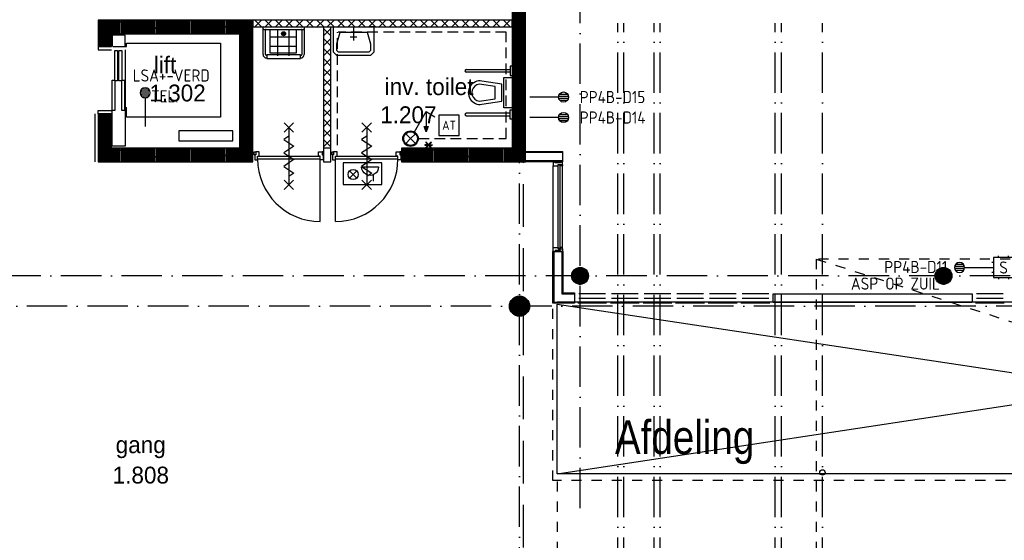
# Model space of a CAD drawing. Header units: millimetres. Extents: x 84333 to 240712, y -2244 to 84291.
# Tile 32 of 74: x 132493 to 147121, y 38100 to 45829. Entities that reach past the tile are written whole.
import ezdxf
from ezdxf.enums import TextEntityAlignment as Align

# ---------------------------------------------------------------- set-up
doc = ezdxf.new("R2010")
doc.units = ezdxf.units.MM
doc.header["$LTSCALE"] = 100
for name, pattern in [('DASHDOT', [9, 6, -1.5, 0, -1.5]), ('DASHED', [3, 1.5, -1.5]), ('HIDDEN', [9.525, 6.35, -3.175])]:
    doc.linetypes.add(name, pattern=pattern)
doc.layers.get('0').update_dxf_attribs({"linetype": 'CONTINUOUS'})
for name, color, linetype in [('71', 2, 'CONTINUOUS'), ('AFDELING', 4, 'CONTINUOUS'), ('AL$1----_ALGEMEEN', 7, 'CONTINUOUS'), ('AL$7----_STRAMIEN', 1, 'DASHDOT'), ('AL22----_BINNENWAND', 7, 'CONTINUOUS'), ('AL23----_VLOEREN', 4, 'CONTINUOUS'), ('AL28----_KONSTRUKTIE', 3, 'CONTINUOUS'), ('AL31----_BUITENKOZ', 7, 'CONTINUOUS'), ('AL32----_BINNENKOZ', 7, 'CONTINUOUS'), ('AL34----_BALUSTRADES', 4, 'DASHED'), ('AL65----_BEVEILIGING', 7, 'CONTINUOUS'), ('AL66----_TRANSPINST', 7, 'CONTINUOUS'), ('AL74----_INRSANITAIR', 7, 'CONTINUOUS'), ('ALXA1---_RASTER50', 12, 'CONTINUOUS'), ('ALXA7---_KALKZVUIL', 1, 'CONTINUOUS'), ('ALXAA---_GEWBETON', 12, 'CONTINUOUS'), ('ALXAB---_PREFABBETON', 1, 'CONTINUOUS'), ('ALXOU---_GLAS', 7, 'CONTINUOUS'), ('BOUW', 8, 'CONTINUOUS'), ('EB6441--_ATTRIB', 2, 'CONTINUOUS'), ('EB6721--_ATTRIB', 2, 'CONTINUOUS'), ('EL6414--_BELET24V', 3, 'CONTINUOUS'), ('EL6441--_DATACOM', 3, 'CONTINUOUS'), ('EL6721--_GEB-BEH-AUTO', 3, 'CONTINUOUS'), ('LIJN070', 130, 'CONTINUOUS'), ('MAATV-SPARING', 1, 'CONTINUOUS')]:
    doc.layers.add(name, color=color, linetype=linetype)
doc.styles.add('1_8', font='ISO', dxfattribs={"height": 1.8})
doc.styles.add('BURO-025', font='BUROFONT.shx', dxfattribs={"height": 250})
doc.styles.get("Standard").update_dxf_attribs({"font": 'iso.shx'})
doc.styles.add('TECHNIC', font='technic_.ttf')

# ---------------------------------------------------------------- blocks, each defined once
blk = doc.blocks.new('ES4X2')
for p, q in [((-0.45, 1.4), (-0.45, 2.6)), ((-0.15, 1.27), (-0.15, 2.73)), ((0.15, 1.27), (0.15, 2.73)), ((0.45, 1.4), (0.45, 2.6)), ((0, 1.25), (0, -3))]:
    blk.add_line(p, q)
blk.add_circle((0, 2), 0.75)
at = {"style": '1_8', "flags": 8}
for tag, p in [('NUMMER', (1.25, 3.5)), ('CODE', (-1.25, 3.5))]:
    blk.add_attdef(tag, text='', height=1.8, rotation=90, dxfattribs=at).set_placement(p, align=Align.MIDDLE_LEFT)
blk.add_attdef('M_CODE', text='', height=1.8, dxfattribs=at).set_placement((0, 0), align=Align.MIDDLE_CENTER)
blk = doc.blocks.new('ES081001')
for p, q in [((1.06, -1.06), (-1.06, 1.06)), ((-1.06, -1.06), (1.06, 1.06))]:
    blk.add_line(p, q)
blk.add_circle((0, 0), 1.5)
at = {"color": 2, "style": '1_8', "flags": 8}
for tag, p in [('NUMMER', (0, 5.5)), ('CODE', (0, 3))]:
    blk.add_attdef(tag, text='', height=1.8, dxfattribs=at).set_placement(p, align=Align.MIDDLE)
at = {"style": '1_8', "flags": 8}
blk.add_attdef('M_CODE', text='', height=1.8, dxfattribs=at).set_placement((0, 0), align=Align.MIDDLE_CENTER)
blk = doc.blocks.new('ES081010')
at = {"color": 0}
for p, q in [((-1, 0), (-1, -2)), ((1, -2), (1, 0))]:
    blk.add_line(p, q, dxfattribs=at)
blk.add_lwpolyline([(-2.5, 2.25), (2.5, 2.25, -1)], format="xyb", close=True, dxfattribs=at)
at = {"color": 0, "style": '1_8', "flags": 8}
for tag, p in [('NUMMER', (0, 6.75)), ('SCHAK', (0, 4))]:
    blk.add_attdef(tag, text='', height=1.8, dxfattribs=at).set_placement(p, align=Align.MIDDLE)
at = {"style": '1_8'}
for tag, flags, p in [('CODE', 9, (0, 3)), ('M_CODE', 8, (0, 0))]:
    blk.add_attdef(tag, text='', height=1.8, dxfattribs=dict(at, flags=flags)).set_placement(p, align=Align.MIDDLE_CENTER)
blk = doc.blocks.new('ES3S1-T')
at = {"color": 1}
blk.add_line((2.31, 4), (2.31, 1), dxfattribs=at)
at = {"color": 0}
blk.add_lwpolyline([(0.58, 1), (2.31, 4), (3.61, 3.25)], dxfattribs=at)
at = {"color": 1}
blk.add_lwpolyline([(2.01, 1.8), (2.61, 1.8), (2.31, 1)], close=True, dxfattribs=at)
blk.add_lwpolyline([(2.16, 1.8), (2.31, 1), (2.46, 1.8), (2.46, 1.8)], dxfattribs=at)
at = {"color": 0}
blk.add_circle((0, 0), 1.15, dxfattribs=at)
at = {"style": '1_8'}
for tag, flags, p in [('SCHAK', 8, (3, 5.5)), ('KAST', 9, (-3, 0.5)), ('M_CODE', 9, (0, 0)), ('DOEL', 9, (-3, -2)), ('GROEP', 9, (-3, -4.5))]:
    blk.add_attdef(tag, text='', height=1.8, dxfattribs=dict(at, flags=flags)).set_placement(p, align=Align.MIDDLE_CENTER)
blk = doc.blocks.new('ES020102')
at = {"color": 0}
blk.add_lwpolyline([(-4.5, -2), (4.5, -2), (4.5, 2), (-4.5, 2)], close=True, dxfattribs=at)
at = {"style": '1_8'}
for tag, flags, p in [('SCHAK', 8, (3, 5.5)), ('KAST', 9, (-3, 0.5)), ('M_CODE', 9, (0, 0)), ('DOEL', 9, (-3, -2)), ('GROEP', 9, (-3, -4.5))]:
    blk.add_attdef(tag, text='', height=1.8, dxfattribs=dict(at, flags=flags)).set_placement(p, align=Align.MIDDLE_CENTER)
at = {"color": 0, "style": '1_8', "flags": 8}
blk.add_attdef('NUMMER', text='', height=1.8, dxfattribs=at).set_placement((0, 3.5), align=Align.MIDDLE)
at = {"color": 0, "style": '1_8'}
blk.add_attdef('CODE', text='', height=1.8, dxfattribs=at).set_placement((0, 0), align=Align.MIDDLE)
blk = doc.blocks.new('ES1116A2')
for p, q in [((-0.75, 1.5), (-0.75, 1.75)), ((0.75, 1.5), (0.75, 1.75)), ((-1.5, 0.75), (-1.75, 0.75)), ((1.5, 0.75), (1.75, 0.75)), ((-1.5, -0.75), (-1.75, -0.75)), ((1.5, -0.75), (1.75, -0.75)), ((-0.75, -1.5), (-0.75, -1.75)), ((0.75, -1.5), (0.75, -1.75))]:
    blk.add_line(p, q)
blk.add_lwpolyline([(-1.5, -1.5), (1.5, -1.5), (1.5, 1.5), (-1.5, 1.5)], close=True)
at = {"style": '1_8'}
for tag, flags, p in [('VERMOGEN', 9, (-2.5, 3.5)), ('GROEP', 8, (0, 3.5)), ('SCHAK', 8, (2.5, 3.5)), ('KAST', 9, (7, 3.5)), ('DOEL', 8, (-2.5, 0))]:
    blk.add_attdef(tag, text='', height=1.8, rotation=90, dxfattribs=dict(at, flags=flags)).set_placement(p, align=Align.MIDDLE_LEFT)
at = {"style": '1_8', "flags": 8}
blk.add_attdef('TAL', text='', height=1.8, rotation=90, dxfattribs=at).set_placement((2.5, 3.5), align=Align.MIDDLE_CENTER)
for tag, p in [('NUMMER', (0, 3)), ('CODE', (0, 0))]:
    blk.add_attdef(tag, text='', height=1.8, dxfattribs=at).set_placement(p, align=Align.MIDDLE)
at = {"style": '1_8', "flags": 9}
blk.add_attdef('M_CODE', text='', height=1.8, dxfattribs=at).set_placement((0, 0), align=Align.MIDDLE_CENTER)
blk = doc.blocks.new('A$C13e6995e')
at = {"layer": 'AL$1----_ALGEMEEN', "color": 8, "linetype": 'DASHED'}
for p, q in [((59995, 44520), (59995, 36370)), ((85375, 44520), (59995, 44520)), ((59995, 44520), (85375, 36370))]:
    blk.add_line(p, q, dxfattribs=at)
at = {"layer": 'AL$7----_STRAMIEN', "color": 1}
for p, q in [((56485, 40820), (56485, 79257)), ((151985, 44270), (8891, 44270)), ((152377, 43820), (9684, 43820))]:
    blk.add_line(p, q, dxfattribs=at)
blk.add_lwpolyline([(55585, 23440), (55585, 63920)], dxfattribs=at)
at = {"layer": 'AL$7----_STRAMIEN'}
for points in [[(57044, 10084), (57044, 48023)], [(57135, 10084), (57135, 48023)], [(57585, 10084), (57585, 48023)], [(57676, 10084), (57676, 48023)], [(59385, 10084), (59385, 48023)], [(59476, 10084), (59476, 48023)], [(60085, 10084), (60085, 48023)]]:
    blk.add_lwpolyline(points, dxfattribs=at)
at = {"layer": 'AL22----_BINNENWAND', "color": 8}
for p, q in [((55475, 48065), (51625, 48065)), ((51625, 48065), (51625, 47965)), ((55475, 47965), (55475, 48065)), ((51625, 47965), (55475, 47965)), ((52678, 46165), (52678, 47965)), ((52678, 47965), (52778, 47965)), ((52778, 47965), (52778, 46165)), ((52778, 46165), (52678, 46165)), ((55675, 45965), (55675, 46115)), ((55675, 46115), (56225, 46115)), ((56225, 46115), (56225, 45965)), ((56225, 45965), (55675, 45965)), ((56080, 43866), (56080, 44634)), ((56080, 44634), (56230, 44634)), ((56230, 44634), (56230, 44016)), ((56230, 44016), (56400, 44016)), ((56400, 44016), (56400, 43866)), ((59354, 44003), (62308, 44003)), ((59354, 43878), (59354, 44003)), ((62308, 44003), (62308, 43878)), ((56400, 43866), (56080, 43866)), ((62308, 43878), (59354, 43878))]:
    blk.add_line(p, q, dxfattribs=at)
at = {"layer": 'AL22----_BINNENWAND', "color": 8, "linetype": 'Continuous'}
for p, q in [((56225, 46100), (55675, 46100)), ((56225, 45980), (55675, 45980)), ((56095, 44634), (56095, 43881)), ((56215, 44634), (56215, 44001)), ((56215, 44001), (56400, 44001)), ((59354, 44001), (62308, 44001)), ((56095, 43881), (56400, 43881)), ((59354, 43881), (62308, 43881))]:
    blk.add_line(p, q, dxfattribs=at)
at = {"layer": 'AL23----_VLOEREN', "color": 8}
for p, q in [((72907, 43878), (56145, 43878)), ((56145, 41330), (72907, 43878)), ((56145, 41330), (56145, 43852)), ((56145, 43852), (72907, 41330)), ((72907, 41330), (56145, 41330))]:
    blk.add_line(p, q, dxfattribs=at)
at = {"layer": 'AL28----_KONSTRUKTIE', "color": 8, "linetype": 'Continuous'}
for p, q in [((55675, 45965), (55675, 55565)), ((55475, 55365), (55475, 46165)), ((49525, 48065), (49325, 48065)), ((49325, 48065), (49325, 47675)), ((51625, 48065), (49525, 48065)), ((49525, 48065), (49525, 48065)), ((51625, 46165), (51625, 48065)), ((49525, 47675), (49525, 47865)), ((49525, 47865), (51425, 47865)), ((51425, 47865), (51425, 46165)), ((49325, 47675), (49525, 47675)), ((49275, 46675), (49275, 45965)), ((49525, 46675), (49325, 46675)), ((49325, 46675), (49325, 45965)), ((49525, 46165), (49525, 46675)), ((51425, 46165), (49525, 46165)), ((51625, 46165), (51625, 46165)), ((51625, 45965), (51625, 46165)), ((55475, 46165), (53830, 46165)), ((53830, 46165), (53830, 45965)), ((49325, 45965), (51625, 45965)), ((53830, 45965), (55675, 45965))]:
    blk.add_line(p, q, dxfattribs=at)
at = {"layer": 'AL28----_KONSTRUKTIE', "color": 8}
for p, q in [((52784, 46165), (52675, 46165)), ((52675, 46165), (52675, 45965)), ((52784, 45965), (52784, 46165)), ((52675, 45965), (52784, 45965))]:
    blk.add_line(p, q, dxfattribs=at)
for centre, radius in [((56485, 44270), 125), ((61885, 44270), 125), ((55585, 43820), 150), ((60085, 41351), 40)]:
    blk.add_circle(centre, radius, dxfattribs=at)
at = {"layer": 'AL31----_BUITENKOZ', "color": 8, "linetype": 'Continuous'}
for p, q in [((56092, 45960), (56086, 45960)), ((56086, 45960), (56086, 45941)), ((56086, 45941), (56086, 45904)), ((56106, 45960), (56092, 45960)), ((56115, 45960), (56106, 45960)), ((56106, 45960), (56106, 45960)), ((56115, 45946), (56115, 45960)), ((56195, 45946), (56115, 45946)), ((56205, 45960), (56195, 45960)), ((56195, 45960), (56195, 45946)), ((56219, 45960), (56205, 45960)), ((56205, 45960), (56205, 45960)), ((56225, 45960), (56219, 45960)), ((56225, 45921), (56225, 45960)), ((56086, 45904), (56093, 45904)), ((56093, 45904), (56097, 45904)), ((56097, 45904), (56105, 45904)), ((56105, 45904), (56158, 45904)), ((56158, 45904), (56158, 45921)), ((56158, 45921), (56225, 45921)), ((56188, 45921), (56220, 45921)), ((56188, 45904), (56188, 45921)), ((56225, 45904), (56188, 45904)), ((56220, 45921), (56220, 45916)), ((56220, 45916), (56225, 45916)), ((56225, 45916), (56225, 45904)), ((56086, 44653), (56086, 44690)), ((56086, 44690), (56093, 44690)), ((56086, 44634), (56086, 44653)), ((56092, 44634), (56086, 44634)), ((56105, 44634), (56092, 44634)), ((56093, 44690), (56097, 44690)), ((56097, 44690), (56105, 44690)), ((56105, 44690), (56158, 44690)), ((56115, 44634), (56105, 44634)), ((56105, 44634), (56105, 44634)), ((56195, 44648), (56115, 44648)), ((56115, 44648), (56115, 44634)), ((56158, 44690), (56158, 44673)), ((56158, 44673), (56225, 44673)), ((56225, 44690), (56188, 44690)), ((56188, 44690), (56188, 44673)), ((56188, 44673), (56220, 44673)), ((56195, 44634), (56195, 44648)), ((56205, 44634), (56195, 44634)), ((56219, 44634), (56205, 44634)), ((56205, 44634), (56205, 44634)), ((56225, 44634), (56219, 44634)), ((56220, 44673), (56220, 44678)), ((56220, 44678), (56225, 44678)), ((56225, 44678), (56225, 44690)), ((56225, 44673), (56225, 44634))]:
    blk.add_line(p, q, dxfattribs=at)
at = {"layer": 'AL31----_BUITENKOZ', "color": 8}
for p, q in [((56086, 44690), (56086, 45904)), ((56225, 44690), (56225, 45904))]:
    blk.add_line(p, q, dxfattribs=at)
at = {"layer": 'AL32----_BINNENKOZ', "color": 8}
for p, q in [((51645, 46065), (51645, 46109)), ((51645, 46109), (51668, 46109)), ((51720, 46109), (51668, 46109)), ((51668, 46109), (51668, 46065)), ((51720, 46046), (51720, 46109)), ((52600, 46046), (52600, 46109)), ((52600, 46109), (52652, 46109)), ((52675, 46109), (52652, 46109)), ((52652, 46109), (52652, 46065)), ((52675, 46065), (52675, 46109)), ((52800, 46065), (52800, 46109)), ((52800, 46109), (52823, 46109)), ((52875, 46109), (52823, 46109)), ((52823, 46109), (52823, 46065)), ((52875, 46046), (52875, 46109)), ((53755, 46046), (53755, 46109)), ((53755, 46109), (53807, 46109)), ((53830, 46109), (53807, 46109)), ((53807, 46109), (53807, 46065)), ((53830, 46065), (53830, 46109)), ((51668, 46065), (51645, 46065)), ((51668, 46065), (51653, 46065)), ((51653, 46065), (51653, 45995)), ((51653, 45995), (51695, 45995)), ((51695, 46046), (52625, 46046)), ((51695, 45995), (51695, 46046)), ((51695, 46046), (51720, 46046)), ((51695, 46006), (52625, 46006)), ((52625, 46046), (52600, 46046)), ((52625, 45995), (52625, 46046)), ((52625, 45076), (52625, 46006)), ((52667, 45995), (52625, 45995)), ((52652, 46065), (52675, 46065)), ((52652, 46065), (52667, 46065)), ((52667, 46065), (52667, 45995)), ((52823, 46065), (52800, 46065)), ((52823, 46065), (52808, 46065)), ((52808, 46065), (52808, 45995)), ((52808, 45995), (52850, 45995)), ((52850, 45995), (52850, 46046)), ((52850, 46046), (52875, 46046)), ((52850, 46046), (53780, 46046)), ((52850, 45076), (52850, 46006)), ((52850, 46006), (53780, 46006)), ((53780, 46046), (53755, 46046)), ((53780, 45995), (53780, 46046)), ((53822, 45995), (53780, 45995)), ((53807, 46065), (53830, 46065)), ((53807, 46065), (53822, 46065)), ((53822, 46065), (53822, 45995)), ((56467, 44010), (56862, 44010)), ((56467, 43938), (56862, 43938)), ((56952, 44010), (57347, 44010)), ((56952, 43938), (57347, 43938)), ((57437, 44010), (57832, 44010)), ((57437, 43938), (57832, 43938)), ((57922, 44010), (58317, 44010)), ((57922, 43938), (58317, 43938)), ((58407, 44010), (58802, 44010)), ((58407, 43938), (58802, 43938)), ((58892, 44010), (59287, 44010)), ((58892, 43938), (59287, 43938)), ((62375, 44010), (62770, 44010)), ((62375, 43938), (62770, 43938)), ((56450, 43871), (56879, 43871)), ((56935, 43871), (57364, 43871)), ((57420, 43871), (57849, 43871)), ((57905, 43871), (58334, 43871)), ((58390, 43871), (58819, 43871)), ((58875, 43871), (59304, 43871)), ((62358, 43871), (62787, 43871))]:
    blk.add_line(p, q, dxfattribs=at)
for centre, start, end in [((52625, 46006), 180, 270), ((52850, 46006), 270, 0)]:
    blk.add_arc(centre, 930, start, end, dxfattribs=at)
at = {"layer": 'AL34----_BALUSTRADES', "color": 8}
for p, q in [((56080, 41230), (56080, 43852)), ((73007, 41230), (56080, 41230)), ((56145, 41219), (56145, 37720))]:
    blk.add_line(p, q, dxfattribs=at)
at = {"layer": 'AL65----_BEVEILIGING', "color": 8, "linetype": 'Continuous'}
for p, q in [((52230, 46541), (52090, 46401)), ((52090, 46541), (52230, 46401)), ((52160, 46471), (52160, 45621)), ((52160, 46346), (52085, 46296)), ((52085, 46296), (52235, 46196)), ((52160, 46146), (52085, 46096)), ((52085, 46096), (52235, 45996)), ((52235, 46196), (52160, 46146)), ((52160, 45946), (52085, 45896)), ((52235, 45996), (52160, 45946)), ((52085, 45896), (52235, 45796)), ((52235, 45796), (52160, 45746)), ((52230, 45691), (52090, 45551)), ((52090, 45691), (52230, 45551))]:
    blk.add_line(p, q, dxfattribs=at)
for points in [[(53245, 46541), (53385, 46401)], [(53385, 46541), (53245, 46401)], [(53315, 46471), (53315, 45621)], [(53315, 46346), (53240, 46296), (53390, 46196), (53315, 46146)], [(53315, 46146), (53240, 46096), (53390, 45996), (53315, 45946)], [(53315, 45946), (53240, 45896), (53390, 45796), (53315, 45746)], [(53245, 45691), (53385, 45551)], [(53385, 45691), (53245, 45551)]]:
    blk.add_lwpolyline(points, dxfattribs=at)
at = {"layer": 'AL66----_TRANSPINST', "color": 8, "linetype": 'Continuous'}
for p, q in [((49725, 47845), (49535, 47845)), ((49535, 47845), (49535, 47675)), ((49725, 47675), (49725, 47845)), ((49745, 47675), (49745, 47725)), ((49745, 47725), (51145, 47725)), ((51145, 47725), (51145, 46625)), ((49325, 47675), (49325, 47625)), ((49325, 47625), (49525, 47625)), ((49545, 47675), (49745, 47675)), ((49575, 47615), (49615, 47615)), ((49575, 47165), (49575, 47615)), ((49615, 47615), (49615, 47165)), ((49635, 47615), (49675, 47615)), ((49635, 47165), (49635, 47615)), ((49675, 47615), (49675, 47165)), ((49725, 47625), (49725, 46725)), ((49535, 47175), (49575, 47175)), ((49535, 46725), (49535, 47175)), ((49575, 47175), (49575, 46725)), ((49615, 47165), (49575, 47165)), ((49675, 47165), (49635, 47165)), ((49675, 47175), (49715, 47175)), ((49675, 46725), (49675, 47175)), ((49715, 47175), (49715, 46725)), ((49325, 46675), (49325, 46725)), ((49325, 46725), (49525, 46725)), ((49575, 46725), (49535, 46725)), ((49535, 46195), (49535, 46725)), ((49715, 46725), (49675, 46725)), ((49725, 46725), (49725, 46195)), ((49745, 46625), (49745, 46775)), ((51145, 46625), (49745, 46625)), ((51325, 46425), (50525, 46425)), ((50525, 46425), (50525, 46275)), ((51325, 46275), (51325, 46425)), ((50525, 46275), (51325, 46275)), ((49725, 46195), (49535, 46195))]:
    blk.add_line(p, q, dxfattribs=at)
at = {"layer": 'AL74----_INRSANITAIR', "color": 8}
for p, q in [((51775, 47555), (51775, 47955)), ((51785, 47965), (52375, 47965)), ((51785, 47930), (52375, 47930)), ((51810, 47555), (51810, 47920)), ((52071, 47865), (52089, 47865)), ((52080, 47958), (52080, 47972)), ((52080, 47873), (52080, 47857)), ((52350, 47920), (52350, 47555)), ((52385, 47955), (52385, 47555)), ((51830, 47540), (51825, 47540)), ((52330, 47550), (51830, 47550)), ((51830, 47550), (51830, 47495)), ((52330, 47495), (52330, 47550)), ((52335, 47540), (52330, 47540)), ((51830, 47505), (51825, 47505)), ((51830, 47495), (52330, 47495)), ((52335, 47505), (52330, 47505)), ((54795, 47333), (55446, 47333)), ((55446, 47293), (54795, 47293)), ((55475, 47383), (55446, 47383)), ((55446, 47383), (55446, 47243)), ((55446, 47243), (55475, 47243)), ((55446, 46687), (54795, 46687)), ((55446, 46597), (55446, 46737)), ((55446, 46737), (55475, 46737)), ((54795, 46647), (55446, 46647)), ((55475, 46597), (55446, 46597))]:
    blk.add_line(p, q, dxfattribs=at)
at = {"layer": 'AL74----_INRSANITAIR', "color": 8, "linetype": 'Continuous'}
for p, q in [((51879, 47574), (51879, 47924)), ((51988, 47921), (51988, 47539)), ((52157, 47924), (52157, 47535)), ((52267, 47926), (52267, 47574)), ((52820, 47715), (52820, 47965)), ((52820, 47965), (53420, 47965)), ((52870, 47715), (52920, 47890)), ((52920, 47890), (53320, 47890)), ((53320, 47890), (53370, 47715)), ((53420, 47965), (53370, 47965)), ((53420, 47965), (53420, 47715)), ((52267, 47816), (51879, 47816)), ((52820, 47590), (52820, 47715)), ((52870, 47615), (52870, 47715)), ((53370, 47715), (53370, 47615)), ((53420, 47715), (53420, 47590)), ((52267, 47673), (51879, 47673)), ((52267, 47574), (51879, 47574)), ((52870, 47540), (52820, 47590)), ((52895, 47590), (52870, 47615)), ((52870, 47615), (52870, 47615)), ((53370, 47540), (52870, 47540)), ((53345, 47590), (52895, 47590)), ((52895, 47590), (52895, 47590)), ((53370, 47615), (53345, 47590)), ((53345, 47590), (53345, 47590)), ((53370, 47615), (53370, 47615)), ((53420, 47590), (53370, 47540)), ((55225, 47080), (55020, 47113)), ((55325, 47115), (55028, 47163)), ((55325, 46865), (55325, 47115)), ((55350, 46765), (55350, 47215)), ((55350, 47215), (55475, 47215)), ((55475, 47215), (55475, 46765)), ((55225, 46900), (55225, 47080)), ((55020, 46867), (55225, 46900)), ((55028, 46817), (55325, 46865)), ((55475, 46765), (55350, 46765))]:
    blk.add_line(p, q, dxfattribs=at)
for points in [[(53120, 47965), (53120, 47765)], [(53170, 47815), (53070, 47815)]]:
    blk.add_lwpolyline(points, dxfattribs=at)
at = {"layer": 'AL74----_INRSANITAIR', "color": 8}
for radius in [30, 20]:
    blk.add_circle((52080, 47865), radius, dxfattribs=at)
for centre, radius, start, end in [((51785, 47955), 10, 90, 180), ((51785, 47940), 10, 180, 270), ((51820, 47920), 10, 90, 180), ((52340, 47920), 10, 0, 90), ((52375, 47955), 10, 0, 90), ((52375, 47940), 10, 270, 0), ((51825, 47555), 50, 180, 270), ((51825, 47555), 15, 180, 270), ((52335, 47555), 50, 270, 0), ((52335, 47555), 15, 270, 0), ((54795, 47313), 20, 90, 270), ((54795, 46667), 20, 90, 270)]:
    blk.add_arc(centre, radius, start, end, dxfattribs=at)
at = {"layer": 'AL74----_INRSANITAIR', "color": 8, "linetype": 'Continuous'}
for radius in [175, 125]:
    blk.add_arc((55000, 46990), radius, 80.8673, 279.1327, dxfattribs=at)
at = {"layer": 'ALXA1---_RASTER50', "color": 8}
for p, q in [((55485, 45965), (55485, 55565)), ((55505, 45965), (55505, 55565)), ((55525, 45965), (55525, 55565)), ((55545, 45965), (55545, 55565)), ((55565, 45965), (55565, 55565)), ((55585, 45965), (55585, 55565)), ((55605, 45965), (55605, 55565)), ((55625, 45965), (55625, 55565)), ((55645, 45965), (55645, 55565)), ((55665, 45965), (55665, 55565)), ((49345, 47675), (49345, 48065)), ((49365, 47675), (49365, 48065)), ((49385, 47675), (49385, 48065)), ((49405, 47675), (49405, 48065)), ((49425, 47675), (49425, 48065)), ((49445, 47675), (49445, 48065)), ((49465, 47675), (49465, 48065)), ((49485, 47675), (49485, 48065)), ((49505, 47675), (49505, 48065)), ((49525, 47865), (49525, 48065)), ((49545, 47865), (49545, 48065)), ((49565, 47865), (49565, 48065)), ((49585, 47865), (49585, 48065)), ((49605, 47865), (49605, 48065)), ((49625, 47865), (49625, 48065)), ((49645, 47865), (49645, 48065)), ((49665, 47865), (49665, 48065)), ((49685, 47865), (49685, 48065)), ((49705, 47865), (49705, 48065)), ((49725, 47865), (49725, 48065)), ((49745, 47865), (49745, 48065)), ((49765, 47865), (49765, 48065)), ((49785, 47865), (49785, 48065)), ((49805, 47865), (49805, 48065)), ((49825, 47865), (49825, 48065)), ((49845, 47865), (49845, 48065)), ((49865, 47865), (49865, 48065)), ((49885, 47865), (49885, 48065)), ((49905, 47865), (49905, 48065)), ((49925, 47865), (49925, 48065)), ((49945, 47865), (49945, 48065)), ((49965, 47865), (49965, 48065)), ((49985, 47865), (49985, 48065)), ((50005, 47865), (50005, 48065)), ((50025, 47865), (50025, 48065)), ((50045, 47865), (50045, 48065)), ((50065, 47865), (50065, 48065)), ((50085, 47865), (50085, 48065)), ((50105, 47865), (50105, 48065)), ((50125, 47865), (50125, 48065)), ((50145, 47865), (50145, 48065)), ((50165, 47865), (50165, 48065)), ((50185, 47865), (50185, 48065)), ((50205, 47865), (50205, 48065)), ((50225, 47865), (50225, 48065)), ((50245, 47865), (50245, 48065)), ((50265, 47865), (50265, 48065)), ((50285, 47865), (50285, 48065)), ((50305, 47865), (50305, 48065)), ((50325, 47865), (50325, 48065)), ((50345, 47865), (50345, 48065)), ((50365, 47865), (50365, 48065)), ((50385, 47865), (50385, 48065)), ((50405, 47865), (50405, 48065)), ((50425, 47865), (50425, 48065)), ((50445, 47865), (50445, 48065)), ((50465, 47865), (50465, 48065)), ((50485, 47865), (50485, 48065)), ((50505, 47865), (50505, 48065)), ((50525, 47865), (50525, 48065)), ((50545, 47865), (50545, 48065)), ((50565, 47865), (50565, 48065)), ((50585, 47865), (50585, 48065)), ((50605, 47865), (50605, 48065)), ((50625, 47865), (50625, 48065)), ((50645, 47865), (50645, 48065)), ((50665, 47865), (50665, 48065)), ((50685, 47865), (50685, 48065)), ((50705, 47865), (50705, 48065)), ((50725, 47865), (50725, 48065)), ((50745, 47865), (50745, 48065)), ((50765, 47865), (50765, 48065)), ((50785, 47865), (50785, 48065)), ((50805, 47865), (50805, 48065)), ((50825, 47865), (50825, 48065)), ((50845, 47865), (50845, 48065)), ((50865, 47865), (50865, 48065)), ((50885, 47865), (50885, 48065)), ((50905, 47865), (50905, 48065)), ((50925, 47865), (50925, 48065)), ((50945, 47865), (50945, 48065)), ((50965, 47865), (50965, 48065)), ((50985, 47865), (50985, 48065)), ((51005, 47865), (51005, 48065)), ((51025, 47865), (51025, 48065)), ((51045, 47865), (51045, 48065)), ((51065, 47865), (51065, 48065)), ((51085, 47865), (51085, 48065)), ((51105, 47865), (51105, 48065)), ((51125, 47865), (51125, 48065)), ((51145, 47865), (51145, 48065)), ((51165, 47865), (51165, 48065)), ((51185, 47865), (51185, 48065)), ((51205, 47865), (51205, 48065)), ((51225, 47865), (51225, 48065)), ((51245, 47865), (51245, 48065)), ((51265, 47865), (51265, 48065)), ((51285, 47865), (51285, 48065)), ((51305, 47865), (51305, 48065)), ((51325, 47865), (51325, 48065)), ((51345, 47865), (51345, 48065)), ((51365, 47865), (51365, 48065)), ((51385, 47865), (51385, 48065)), ((51405, 47865), (51405, 48065)), ((51425, 47865), (51425, 48065)), ((51445, 45965), (51445, 48065)), ((51465, 45965), (51465, 48065)), ((51485, 45965), (51485, 48065)), ((51505, 45965), (51505, 48065)), ((51525, 45965), (51525, 48065)), ((51545, 45965), (51545, 48065)), ((51565, 45965), (51565, 48065)), ((51585, 45965), (51585, 48065)), ((51605, 45965), (51605, 48065)), ((49345, 45965), (49345, 46675)), ((49365, 45965), (49365, 46675)), ((49385, 45965), (49385, 46675)), ((49405, 45965), (49405, 46675)), ((49425, 45965), (49425, 46675)), ((49445, 45965), (49445, 46675)), ((49465, 45965), (49465, 46675)), ((49485, 45965), (49485, 46675)), ((49505, 45965), (49505, 46675)), ((49525, 45965), (49525, 46165)), ((49545, 45965), (49545, 46165)), ((49565, 45965), (49565, 46165)), ((49585, 45965), (49585, 46165)), ((49605, 45965), (49605, 46165)), ((49625, 45965), (49625, 46165)), ((49645, 45965), (49645, 46165)), ((49665, 45965), (49665, 46165)), ((49685, 45965), (49685, 46165)), ((49705, 45965), (49705, 46165)), ((49725, 45965), (49725, 46165)), ((49745, 45965), (49745, 46165)), ((49765, 45965), (49765, 46165)), ((49785, 45965), (49785, 46165)), ((49805, 45965), (49805, 46165)), ((49825, 45965), (49825, 46165)), ((49845, 45965), (49845, 46165)), ((49865, 45965), (49865, 46165)), ((49885, 45965), (49885, 46165)), ((49905, 45965), (49905, 46165)), ((49925, 45965), (49925, 46165)), ((49945, 45965), (49945, 46165)), ((49965, 45965), (49965, 46165)), ((49985, 45965), (49985, 46165)), ((50005, 45965), (50005, 46165)), ((50025, 45965), (50025, 46165)), ((50045, 45965), (50045, 46165)), ((50065, 45965), (50065, 46165)), ((50085, 45965), (50085, 46165)), ((50105, 45965), (50105, 46165)), ((50125, 45965), (50125, 46165)), ((50145, 45965), (50145, 46165)), ((50165, 45965), (50165, 46165)), ((50185, 45965), (50185, 46165)), ((50205, 45965), (50205, 46165)), ((50225, 45965), (50225, 46165)), ((50245, 45965), (50245, 46165)), ((50265, 45965), (50265, 46165)), ((50285, 45965), (50285, 46165)), ((50305, 45965), (50305, 46165)), ((50325, 45965), (50325, 46165)), ((50345, 45965), (50345, 46165)), ((50365, 45965), (50365, 46165)), ((50385, 45965), (50385, 46165)), ((50405, 45965), (50405, 46165)), ((50425, 45965), (50425, 46165)), ((50445, 45965), (50445, 46165)), ((50465, 45965), (50465, 46165)), ((50485, 45965), (50485, 46165)), ((50505, 45965), (50505, 46165)), ((50525, 45965), (50525, 46165)), ((50545, 45965), (50545, 46165)), ((50565, 45965), (50565, 46165)), ((50585, 45965), (50585, 46165)), ((50605, 45965), (50605, 46165)), ((50625, 45965), (50625, 46165)), ((50645, 45965), (50645, 46165)), ((50665, 45965), (50665, 46165)), ((50685, 45965), (50685, 46165)), ((50705, 45965), (50705, 46165)), ((50725, 45965), (50725, 46165)), ((50745, 45965), (50745, 46165)), ((50765, 45965), (50765, 46165)), ((50785, 45965), (50785, 46165)), ((50805, 45965), (50805, 46165)), ((50825, 45965), (50825, 46165)), ((50845, 45965), (50845, 46165)), ((50865, 45965), (50865, 46165)), ((50885, 45965), (50885, 46165)), ((50905, 45965), (50905, 46165)), ((50925, 45965), (50925, 46165)), ((50945, 45965), (50945, 46165)), ((50965, 45965), (50965, 46165)), ((50985, 45965), (50985, 46165)), ((51005, 45965), (51005, 46165)), ((51025, 45965), (51025, 46165)), ((51045, 45965), (51045, 46165)), ((51065, 45965), (51065, 46165)), ((51085, 45965), (51085, 46165)), ((51105, 45965), (51105, 46165)), ((51125, 45965), (51125, 46165)), ((51145, 45965), (51145, 46165)), ((51165, 45965), (51165, 46165)), ((51185, 45965), (51185, 46165)), ((51205, 45965), (51205, 46165)), ((51225, 45965), (51225, 46165)), ((51245, 45965), (51245, 46165)), ((51265, 45965), (51265, 46165)), ((51285, 45965), (51285, 46165)), ((51305, 45965), (51305, 46165)), ((51325, 45965), (51325, 46165)), ((51345, 45965), (51345, 46165)), ((51365, 45965), (51365, 46165)), ((51385, 45965), (51385, 46165)), ((51405, 45965), (51405, 46165)), ((51425, 45965), (51425, 46165)), ((53845, 45965), (53845, 46165)), ((53865, 45965), (53865, 46165)), ((53885, 45965), (53885, 46165)), ((53905, 45965), (53905, 46165)), ((53925, 45965), (53925, 46165)), ((53945, 45965), (53945, 46165)), ((53965, 45965), (53965, 46165)), ((53985, 45965), (53985, 46165)), ((54005, 45965), (54005, 46165)), ((54025, 45965), (54025, 46165)), ((54045, 45965), (54045, 46165)), ((54065, 45965), (54065, 46165)), ((54085, 45965), (54085, 46165)), ((54105, 45965), (54105, 46165)), ((54125, 45965), (54125, 46165)), ((54145, 45965), (54145, 46165)), ((54165, 45965), (54165, 46165)), ((54185, 45965), (54185, 46165)), ((54205, 45965), (54205, 46165)), ((54225, 45965), (54225, 46165)), ((54245, 45965), (54245, 46165)), ((54265, 45965), (54265, 46165)), ((54285, 45965), (54285, 46165)), ((54305, 45965), (54305, 46165)), ((54325, 45965), (54325, 46165)), ((54345, 45965), (54345, 46165)), ((54365, 45965), (54365, 46165)), ((54385, 45965), (54385, 46165)), ((54405, 45965), (54405, 46165)), ((54425, 45965), (54425, 46165)), ((54445, 45965), (54445, 46165)), ((54465, 45965), (54465, 46165)), ((54485, 45965), (54485, 46165)), ((54505, 45965), (54505, 46165)), ((54525, 45965), (54525, 46165)), ((54545, 45965), (54545, 46165)), ((54565, 45965), (54565, 46165)), ((54585, 45965), (54585, 46165)), ((54605, 45965), (54605, 46165)), ((54625, 45965), (54625, 46165)), ((54645, 45965), (54645, 46165)), ((54665, 45965), (54665, 46165)), ((54685, 45965), (54685, 46165)), ((54705, 45965), (54705, 46165)), ((54725, 45965), (54725, 46165)), ((54745, 45965), (54745, 46165)), ((54765, 45965), (54765, 46165)), ((54785, 45965), (54785, 46165)), ((54805, 45965), (54805, 46165)), ((54825, 45965), (54825, 46165)), ((54845, 45965), (54845, 46165)), ((54865, 45965), (54865, 46165)), ((54885, 45965), (54885, 46165)), ((54905, 45965), (54905, 46165)), ((54925, 45965), (54925, 46165)), ((54945, 45965), (54945, 46165)), ((54965, 45965), (54965, 46165)), ((54985, 45965), (54985, 46165)), ((55005, 45965), (55005, 46165)), ((55025, 45965), (55025, 46165)), ((55045, 45965), (55045, 46165)), ((55065, 45965), (55065, 46165)), ((55085, 45965), (55085, 46165)), ((55105, 45965), (55105, 46165)), ((55125, 45965), (55125, 46165)), ((55145, 45965), (55145, 46165)), ((55165, 45965), (55165, 46165)), ((55185, 45965), (55185, 46165)), ((55205, 45965), (55205, 46165)), ((55225, 45965), (55225, 46165)), ((55245, 45965), (55245, 46165)), ((55265, 45965), (55265, 46165)), ((55285, 45965), (55285, 46165)), ((55305, 45965), (55305, 46165)), ((55325, 45965), (55325, 46165)), ((55345, 45965), (55345, 46165)), ((55365, 45965), (55365, 46165)), ((55385, 45965), (55385, 46165)), ((55405, 45965), (55405, 46165)), ((55425, 45965), (55425, 46165)), ((55445, 45965), (55445, 46165)), ((55465, 45965), (55465, 46165))]:
    blk.add_line(p, q, dxfattribs=at)
at = {"layer": 'ALXA7---_KALKZVUIL', "color": 8}
for p, q in [((51652, 47965), (51752, 48065)), ((51752, 47965), (51652, 48065)), ((51806, 47965), (51906, 48065)), ((51906, 47965), (51806, 48065)), ((51960, 47965), (52060, 48065)), ((52060, 47965), (51960, 48065)), ((52114, 47965), (52214, 48065)), ((52214, 47965), (52114, 48065)), ((52268, 47965), (52368, 48065)), ((52368, 47965), (52268, 48065)), ((52422, 47965), (52522, 48065)), ((52522, 47965), (52422, 48065)), ((52576, 47965), (52676, 48065)), ((52676, 47965), (52576, 48065)), ((52730, 47965), (52830, 48065)), ((52830, 47965), (52730, 48065)), ((52884, 47965), (52984, 48065)), ((52984, 47965), (52884, 48065)), ((53038, 47965), (53138, 48065)), ((53138, 47965), (53038, 48065)), ((53192, 47965), (53292, 48065)), ((53292, 47965), (53192, 48065)), ((53346, 47965), (53446, 48065)), ((53446, 47965), (53346, 48065)), ((53500, 47965), (53600, 48065)), ((53600, 47965), (53500, 48065)), ((53654, 47965), (53754, 48065)), ((53754, 47965), (53654, 48065)), ((53808, 47965), (53908, 48065)), ((53908, 47965), (53808, 48065)), ((53962, 47965), (54062, 48065)), ((54062, 47965), (53962, 48065)), ((54116, 47965), (54216, 48065)), ((54216, 47965), (54116, 48065)), ((54270, 47965), (54370, 48065)), ((54370, 47965), (54270, 48065)), ((54424, 47965), (54524, 48065)), ((54524, 47965), (54424, 48065)), ((54578, 47965), (54678, 48065)), ((54678, 47965), (54578, 48065)), ((54732, 47965), (54832, 48065)), ((54832, 47965), (54732, 48065)), ((54886, 47965), (54986, 48065)), ((54986, 47965), (54886, 48065)), ((55040, 47965), (55140, 48065)), ((55140, 47965), (55040, 48065)), ((55194, 47965), (55294, 48065)), ((55294, 47965), (55194, 48065)), ((55348, 47965), (55448, 48065)), ((55448, 47965), (55348, 48065)), ((52678, 47940), (52778, 47840)), ((52678, 47840), (52778, 47940)), ((52678, 47790), (52778, 47690)), ((52678, 47690), (52778, 47790)), ((52678, 47640), (52778, 47540)), ((52678, 47540), (52778, 47640)), ((52678, 47490), (52778, 47390)), ((52678, 47390), (52778, 47490)), ((52678, 47340), (52778, 47240)), ((52678, 47240), (52778, 47340)), ((52678, 47190), (52778, 47090)), ((52678, 47090), (52778, 47190)), ((52678, 47040), (52778, 46940)), ((52678, 46940), (52778, 47040)), ((52678, 46890), (52778, 46790)), ((52678, 46790), (52778, 46890)), ((52678, 46740), (52778, 46640)), ((52678, 46640), (52778, 46740)), ((52678, 46590), (52778, 46490)), ((52678, 46490), (52778, 46590)), ((52678, 46440), (52778, 46340)), ((52678, 46340), (52778, 46440)), ((52678, 46290), (52778, 46190)), ((52678, 46190), (52778, 46290))]:
    blk.add_line(p, q, dxfattribs=at)
at = {"layer": 'ALXAA---_GEWBETON', "color": 8}
for p, q in [((56373, 44326), (56597, 44326)), ((56385, 44346), (56584, 44346)), ((56405, 44366), (56565, 44366)), ((56438, 44386), (56532, 44386)), ((61773, 44326), (61997, 44326)), ((61785, 44346), (61984, 44346)), ((61805, 44366), (61965, 44366)), ((61838, 44386), (61932, 44386)), ((56360, 44266), (56610, 44266)), ((56361, 44286), (56609, 44286)), ((56362, 44246), (56608, 44246)), ((56365, 44306), (56605, 44306)), ((56368, 44226), (56602, 44226)), ((56378, 44206), (56592, 44206)), ((56393, 44186), (56577, 44186)), ((61760, 44266), (62010, 44266)), ((61761, 44286), (62009, 44286)), ((61762, 44246), (62008, 44246)), ((61765, 44306), (62005, 44306)), ((61768, 44226), (62002, 44226)), ((61778, 44206), (61992, 44206)), ((61793, 44186), (61977, 44186)), ((56416, 44166), (56554, 44166)), ((56472, 44146), (56498, 44146)), ((61816, 44166), (61954, 44166)), ((61872, 44146), (61898, 44146)), ((55465, 43730), (55465, 43910)), ((55485, 43708), (55485, 43932)), ((55505, 43693), (55505, 43947)), ((55525, 43683), (55525, 43958)), ((55545, 43675), (55545, 43965)), ((55565, 43671), (55565, 43969)), ((55585, 43670), (55585, 43970)), ((55605, 43671), (55605, 43969)), ((55625, 43675), (55625, 43965)), ((55645, 43683), (55645, 43958)), ((55665, 43693), (55665, 43947)), ((55685, 43708), (55685, 43932)), ((55705, 43730), (55705, 43910)), ((55445, 43766), (55445, 43874)), ((55725, 43766), (55725, 43874))]:
    blk.add_line(p, q, dxfattribs=at)
at = {"layer": 'ALXAB---_PREFABBETON', "color": 8}
for p, q in [((55675, 47960), (55475, 48160)), ((49618, 47865), (49418, 48065)), ((49830, 47865), (49630, 48065)), ((50042, 47865), (49842, 48065)), ((50255, 47865), (50055, 48065)), ((50467, 47865), (50267, 48065)), ((50679, 47865), (50479, 48065)), ((50891, 47865), (50691, 48065)), ((51103, 47865), (50903, 48065)), ((51315, 47865), (51115, 48065)), ((51625, 47768), (51327, 48065)), ((51625, 47980), (51539, 48065)), ((49525, 47746), (49325, 47946)), ((55675, 47748), (55475, 47948)), ((49384, 47675), (49325, 47734)), ((51625, 47555), (51425, 47755)), ((55675, 47536), (55475, 47736)), ((51625, 47343), (51425, 47543)), ((55675, 47324), (55475, 47524)), ((51625, 47131), (51425, 47331)), ((55675, 47112), (55475, 47312)), ((51625, 46919), (51425, 47119)), ((55675, 46900), (55475, 47100)), ((51625, 46707), (51425, 46907)), ((55675, 46687), (55475, 46887)), ((49525, 46473), (49325, 46673)), ((51625, 46495), (51425, 46695)), ((55675, 46475), (55475, 46675)), ((49525, 46261), (49325, 46461)), ((51625, 46283), (51425, 46483)), ((55675, 46263), (55475, 46463)), ((49609, 45965), (49325, 46249)), ((51625, 46070), (51425, 46270)), ((55675, 46051), (55475, 46251)), ((49821, 45965), (49621, 46165)), ((50033, 45965), (49833, 46165)), ((50245, 45965), (50045, 46165)), ((50458, 45965), (50258, 46165)), ((50670, 45965), (50470, 46165)), ((50882, 45965), (50682, 46165)), ((51094, 45965), (50894, 46165)), ((51306, 45965), (51106, 46165)), ((51518, 45965), (51318, 46165)), ((54064, 45965), (53864, 46165)), ((54276, 45965), (54076, 46165)), ((54488, 45965), (54288, 46165)), ((54700, 45965), (54500, 46165)), ((54912, 45965), (54712, 46165)), ((55125, 45965), (54925, 46165)), ((55337, 45965), (55137, 46165)), ((55549, 45965), (55349, 46165)), ((49397, 45965), (49325, 46037)), ((53852, 45965), (53830, 45987))]:
    blk.add_line(p, q, dxfattribs=at)
at = {"layer": 'ALXOU---_GLAS', "color": 8}
for p, q in [((56160, 45919), (56186, 45919)), ((56160, 44675), (56160, 45919)), ((56186, 45919), (56186, 44675)), ((56186, 44675), (56160, 44675))]:
    blk.add_line(p, q, dxfattribs=at)
at = {"layer": 'AFDELING', "color": 8, "style": 'TECHNIC'}
for p in [(92219, 54468), (58038, 41625), (88108, 41444)]:
    blk.add_attdef('VIDE', text='', height=500, dxfattribs=at).set_placement(p, align=Align.CENTER)
blk.add_attdef('VIDE', text='', height=500, rotation=90, dxfattribs=at).set_placement((75129, 25766), align=Align.CENTER)
at = {"layer": 'BOUW', "style": 'BURO-025'}
for s, p in [('lift', (50152, 47276)), ('1.302', (50087, 46860)), ('inv. toilet', (53582, 46954)), ('1.207', (53516, 46537)), ('gang', (49586, 41638)), ('1.808', (49541, 41187))]:
    blk.add_text(s, height=250, dxfattribs=at).set_placement(p)
at = {"layer": 'MAATV-SPARING', "color": 8}
blk.add_text('*', height=270, dxfattribs=at).set_placement((54152, 46107))

msp = doc.modelspace()

# ---------------------------------------------------------------- linework, layer by layer
at = {"layer": '71'}
for q in [(138228, 44135, 300), (138228, 43990, 300), (138373, 44135, 300), (138373, 43990, 300)]:
    msp.add_line((138301, 44063, 300), q, dxfattribs=at)
msp.add_circle((138301, 44063, 300), 102, dxfattribs=at)
at = {"layer": 'EL6414--_BELET24V', "linetype": 'HIDDEN', "ltscale": 0.25}
for p, q in [((137214, 43966, -3800), (137214, 45642, -3800)), ((139721, 45646, -300), (137224, 45646, -300)), ((139721, 44067), (139721, 45646)), ((138419, 44067), (139721, 44067))]:
    msp.add_line(p, q, dxfattribs=at)
at = {"layer": 'EL6414--_BELET24V'}
for p, q in [((137298, 43705), (137298, 43380)), ((137873, 43705), (137298, 43705)), ((137873, 43380), (137873, 43705)), ((137298, 43380), (137873, 43380))]:
    msp.add_line(p, q, dxfattribs=at)
at = {"layer": 'LIJN070', "linetype": 'HIDDEN'}
msp.add_line((139980, 37991), (139980, 47731), dxfattribs=at)

# ---------------------------------------------------------------- block references
at = {"layer": 'EL6414--_BELET24V'}
for name, p, xscale, yscale, zscale, rotation in [('ES3S1-T', (138299, 44064, 900), 100.0000000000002, 100.0000000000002, 100.0000000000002, 0.0002073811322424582), ('ES081001', (137448, 43530), 49.99999999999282, 49.99999999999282, 49.99999999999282, 0.0002073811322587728), ('ES081010', (137698, 43530), 49.99999999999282, 49.99999999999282, 49.99999999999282, 0.0002073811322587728)]:
    msp.add_blockref(name, p, dxfattribs=dict(at, xscale=xscale, yscale=yscale, zscale=zscale, rotation=rotation))
ref = msp.add_blockref('ES020102', (138872, 44262, 300), dxfattribs=dict(at, xscale=33.33333333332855, yscale=75, zscale=75, rotation=0.0002073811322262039))
ref.add_attrib('CODE', 'AT', dxfattribs={"layer": '0', "color": 210, "height": 135, "rotation": 0.0002, "style": '1_8'}).set_placement((138872, 44262, 300), align=Align.MIDDLE)
at = {"layer": 'EL6441--_DATACOM'}
ref = msp.add_blockref('A$C13e6995e', (84333, -2244), dxfattribs=at)
ref.add_attrib('VIDE', 'Afdeling', dxfattribs={"layer": 'AFDELING', "color": 8, "height": 500, "style": 'TECHNIC'}).set_placement((142371, 39381), align=Align.CENTER)
ref = msp.add_blockref('ES4X2', (134358, 44545), dxfattribs=dict(at, xscale=-100, yscale=100, zscale=100, rotation=359.9999999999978))
ref.add_attrib('CODE', 'LSA+-VERD', dxfattribs={"layer": 'EB6441--_ATTRIB', "color": 1, "height": 180, "rotation": 0.0002, "style": '1_8', "flags": 8}).set_placement((134172, 45001), align=Align.MIDDLE_LEFT)
ref.add_attrib('NUMMER', 'TEL.', dxfattribs={"layer": 'EB6441--_ATTRIB', "color": 1, "height": 180, "rotation": 0.0002, "style": '1_8', "flags": 8}).set_placement((134852, 44691), align=Align.MIDDLE_RIGHT)
ref = msp.add_blockref('ES4X2', (140373, 44681), dxfattribs=dict(at, xscale=100, yscale=100, zscale=100, rotation=270.0002073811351))
ref.add_attrib('CODE', 'PP4B-D15', dxfattribs={"layer": 'EB6441--_ATTRIB', "color": 1, "height": 180, "rotation": 0.0002, "style": '1_8', "flags": 8}).set_placement((140813, 44681), align=Align.MIDDLE_LEFT)
ref = msp.add_blockref('ES4X2', (140373, 44377), dxfattribs=dict(at, xscale=100, yscale=100, zscale=100, rotation=270.0002073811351))
ref.add_attrib('CODE', 'PP4B-D14', dxfattribs={"layer": 'EB6441--_ATTRIB', "color": 1, "height": 180, "rotation": 0.0002, "style": '1_8', "flags": 8}).set_placement((140813, 44377), align=Align.MIDDLE_LEFT)
ref = msp.add_blockref('ES4X2', (146656, 42151), dxfattribs=dict(at, xscale=-100, yscale=100, zscale=100, rotation=90.00020738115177))
ref.add_attrib('CODE', 'PP4B-D11', dxfattribs={"layer": 'EB6441--_ATTRIB', "color": 1, "height": 180, "rotation": 0.0002, "style": '1_8', "flags": 8}).set_placement((145338, 42158), align=Align.MIDDLE_LEFT)
ref.add_attrib('M_CODE', 'ASP OP ZUIL', dxfattribs={"layer": 'EB6441--_ATTRIB', "color": 1, "height": 180, "style": '1_8', "flags": 8}).set_placement((145502, 41911), align=Align.MIDDLE_CENTER)
at = {"layer": 'EL6721--_GEB-BEH-AUTO'}
ref = msp.add_blockref('ES1116A2', (147110, 42150), dxfattribs=dict(at, xscale=100, yscale=100, zscale=100))
ref.add_attrib('CODE', 'S', dxfattribs={"layer": 'EB6721--_ATTRIB', "color": 1, "height": 180, "style": '1_8', "flags": 8}).set_placement((147110, 42150), align=Align.MIDDLE)

doc.saveas('drawing.dxf')
